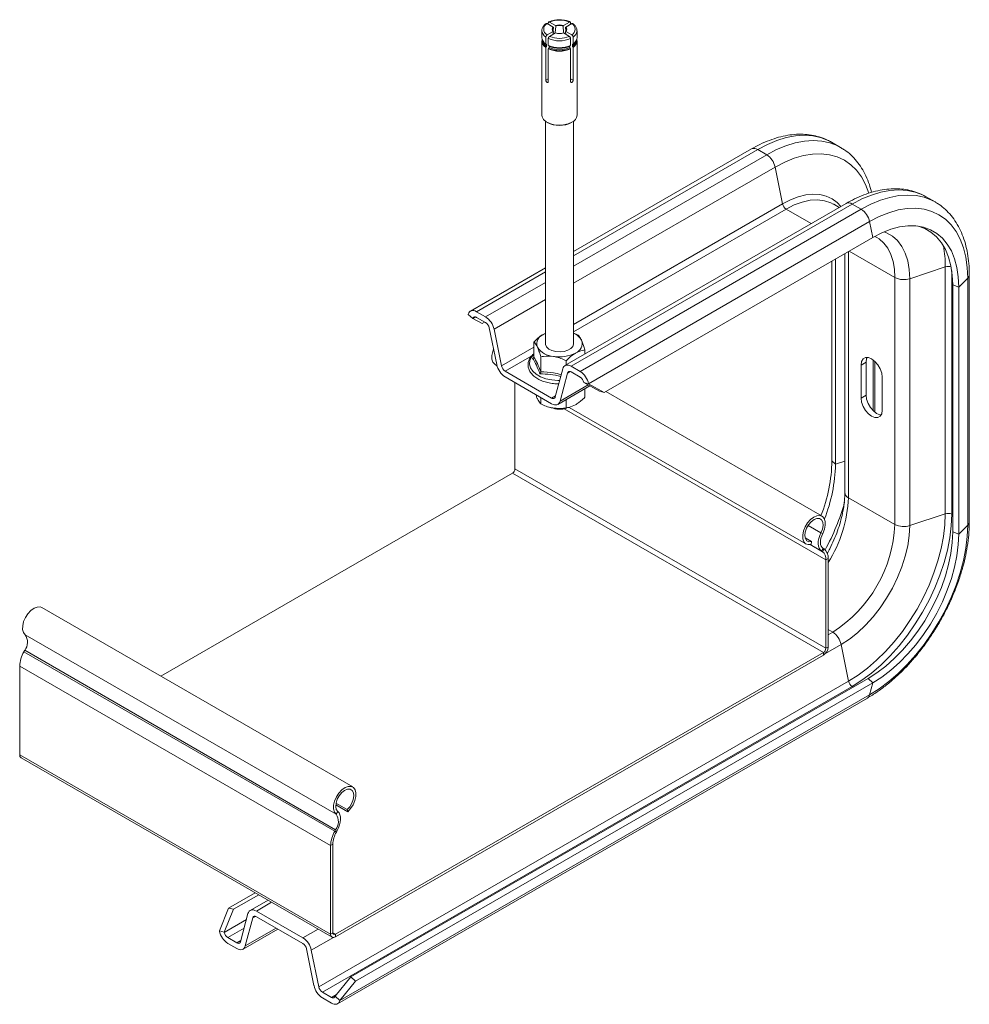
# Model space of a CAD drawing. Header units: millimetres. Extents: x -113 to 429, y -689 to -60.
# Tile 1 of 3: x -113 to 157, y -679 to -399. Entities that reach past the tile are written whole.
import ezdxf

# ---------------------------------------------------------------- set-up
doc = ezdxf.new("R2010")
doc.units = ezdxf.units.MM

msp = doc.modelspace()

# ---------------------------------------------------------------- linework, layer by layer
at = {"color": 7, "linetype": 'Continuous', "lineweight": 15}
for p, q in [((37.14, -399.73), (38.86, -400.72)), ((37.49, -399.93), (37.49, -399.53)), ((37.85, -399.32), (39.56, -400.31)), ((43.47, -399.32), (41.76, -400.31)), ((44.17, -399.73), (42.46, -400.72)), ((43.82, -399.53), (43.82, -399.93)), ((35.66, -401.76), (35.66, -403.73)), ((38.86, -401.99), (37.14, -402.97)), ((39.56, -402.39), (37.85, -403.38)), ((41.76, -402.39), (43.47, -403.38)), ((42.46, -401.99), (44.17, -402.97)), ((45.66, -403.73), (45.66, -401.76)), ((35.66, -404.69), (35.66, -425.77)), ((36.84, -405.6), (36.58, -405.4)), ((36.79, -405.55), (36.79, -403.59)), ((36.98, -405.72), (36.98, -406.13)), ((37.49, -404), (37.49, -405.96)), ((43.82, -405.96), (43.82, -404)), ((44.33, -405.72), (44.48, -405.61)), ((44.33, -406.13), (44.33, -405.72)), ((44.74, -405.4), (44.47, -405.6)), ((44.53, -403.59), (44.53, -405.55)), ((45.66, -425.77), (45.66, -404.69)), ((36.79, -415.84), (36.79, -406.52)), ((37.49, -406.93), (37.49, -416.25)), ((37.69, -406.54), (37.69, -406.13)), ((43.63, -406.13), (43.63, -406.54)), ((43.82, -416.25), (43.82, -406.93)), ((44.53, -406.52), (44.53, -415.84)), ((36.66, -427.5), (36.66, -490.78)), ((44.66, -490.78), (44.66, -427.5)), ((120.56, -434.95), (118, -433.47)), ((95.26, -435.38), (44.66, -464.58)), ((120.71, -435.04), (120.56, -434.95)), ((147.44, -450.46), (144.87, -448.98)), ((147.59, -450.55), (147.44, -450.46)), ((122.13, -450.89), (42.22, -497)), ((118.61, -451.14), (118.44, -451.05)), ((120.15, -452.03), (118.61, -451.14)), ((129.75, -460.55), (53.39, -504.62)), ((130.29, -460.25), (130.85, -460.55)), ((118.11, -524.07), (118.11, -467.27)), ((119.11, -525.07), (119.11, -466.69)), ((121.77, -465.16), (121.77, -533.13)), ((36.66, -469.2), (15.35, -481.49)), ((157.16, -541.36), (157.16, -471.13)), ((152.44, -544.31), (152.44, -474.08)), ((154.17, -544.89), (154.17, -474.66)), ((14.71, -482.4), (14.7, -482.43)), ((14.7, -482.43), (16.07, -483.64)), ((16.07, -483.64), (16.08, -483.62)), ((16.07, -483.64), (18.69, -485.02)), ((19.67, -483.15), (17.1, -481.67)), ((17.1, -483.3), (19.67, -484.78)), ((19.39, -484.62), (18.69, -485.02)), ((20.69, -486.28), (22.82, -496.73)), ((24.19, -497.09), (22.06, -486.65)), ((36.06, -488.12), (36.66, -487.82)), ((36.66, -487.89), (36.06, -488.12)), ((33.41, -494.61), (33.41, -490.31)), ((47.91, -493.72), (47.91, -492.55)), ((33.03, -494.96), (33.39, -494.68)), ((35.35, -498.79), (35.35, -494.49)), ((22.35, -496.71), (22.89, -497.02)), ((41.58, -497.92), (39.45, -505.91)), ((42.6, -496.78), (42.6, -495.61)), ((46.54, -498.65), (43.97, -497.18)), ((126.4, -496.83), (126.4, -506.22)), ((127.81, -496.01), (127.81, -505.4)), ((130.29, -510.25), (130.29, -495.76)), ((38.43, -506.22), (25.21, -498.59)), ((25.21, -500.23), (38.43, -507.86)), ((40.82, -507.12), (42.95, -499.13)), ((43.97, -498.81), (46.54, -500.29)), ((132.41, -509.69), (132.41, -500.3)), ((28, -526.38), (28, -501.84)), ((40.18, -508.03), (49.3, -502.77)), ((47.56, -501.79), (47.57, -501.82)), ((47.57, -501.82), (48.94, -502.19)), ((52.02, -504.26), (47.57, -501.82)), ((47.91, -503.57), (47.91, -505.94)), ((48.94, -502.19), (48.93, -502.15)), ((48.94, -502.19), (53.39, -504.62)), ((35.35, -506.08), (35.35, -507.88)), ((42.6, -506.63), (42.6, -509.01)), ((53.39, -504.62), (52.02, -504.26)), ((115.29, -539.84), (53.83, -504.37)), ((37.59, -508.78), (37.67, -508.81)), ((43.42, -508.87), (110.74, -547.72)), ((43.64, -508.81), (43.79, -508.76)), ((-72.7, -585.32), (27.29, -527.61)), ((110.52, -545.99), (112.35, -547.05)), ((112.35, -547.05), (112.18, -547.85)), ((115.4, -549.92), (115.15, -549.76)), ((115.86, -549.14), (115.62, -548.99)), ((116.39, -577.4), (116.39, -552.21)), ((117.03, -577.03), (117.03, -551.84)), ((-18.11, -616.83), (-106.5, -565.82)), ((-111.37, -577.97), (-111.62, -578.4)), ((-23.05, -658.69), (115.68, -578.62)), ((-23.05, -659.43), (115.68, -579.36)), ((-112.78, -582.45), (-112.78, -607.64)), ((128.39, -585.97), (-18.69, -670.86)), ((129.75, -587.18), (-17.32, -672.07)), ((-22.42, -678.47), (128.19, -591.54)), ((-112.39, -608.51), (-24, -659.52)), ((-22.88, -621.44), (-19.71, -623.26)), ((-22.95, -621.92), (-19.55, -623.88)), ((-19.55, -623.88), (-19.71, -623.26)), ((-22.98, -628.98), (-23.23, -629.42)), ((-22.52, -629.22), (-22.77, -629.66)), ((-24.39, -633.46), (-24.39, -658.65)), ((-23.76, -633.1), (-23.76, -658.28)), ((-45.85, -646.91), (-53.39, -651.26)), ((-44.85, -647.49), (-52.02, -651.62)), ((-42.2, -649.02), (-47.25, -651.93)), ((-56.01, -657.77), (-53.39, -651.26)), ((-52.02, -651.62), (-54.64, -658.14)), ((-53.39, -651.26), (-52.02, -651.62)), ((-45.5, -652.1), (-32.28, -659.73)), ((-50.02, -660.83), (-47.89, -652.84)), ((-46.53, -654.05), (-48.65, -662.04)), ((-32.28, -661.36), (-45.5, -653.74)), ((-56, -657.81), (-56.01, -657.77)), ((-54.64, -658.14), (-56.01, -657.77)), ((-49.3, -662.96), (-39.41, -657.25)), ((-54.64, -658.14), (-54.63, -658.17)), ((-53.61, -659.67), (-51.05, -661.15)), ((-51.05, -662.78), (-53.61, -661.31)), ((-29.13, -673.31), (-31.26, -662.87)), ((-29.89, -663.23), (-27.76, -673.68)), ((-23.14, -676.32), (-18.69, -670.86)), ((-18.69, -670.86), (-17.32, -672.07)), ((-17.32, -672.07), (-21.77, -677.53)), ((-26.74, -675.18), (-24.17, -676.66)), ((-24.17, -678.29), (-26.74, -676.81)), ((-23.15, -676.34), (-23.14, -676.32)), ((-21.77, -677.53), (-23.14, -676.32)), ((-21.77, -677.53), (-21.78, -677.56))]:
    msp.add_line(p, q, dxfattribs=at)
at = {"color": 7, "linetype": 'Continuous', "lineweight": 0}
for p, q in [((37.49, -415.43), (36.79, -415.84)), ((43.82, -415.43), (44.53, -415.84)), ((97.01, -435.55), (44.66, -465.76)), ((99.57, -437.03), (97.01, -435.55)), ((99.57, -437.03), (44.66, -468.72)), ((101.96, -440.53), (44.66, -473.6)), ((104.09, -450.98), (101.96, -440.53)), ((123.88, -451.06), (43.97, -497.18)), ((104.09, -450.98), (44.66, -485.28)), ((105.11, -452.48), (44.66, -487.37)), ((126.44, -452.54), (46.54, -498.65)), ((112.24, -456.59), (105.11, -452.48)), ((126.44, -452.54), (123.88, -451.06)), ((128.83, -456.04), (48.93, -502.15)), ((129.75, -460.55), (128.83, -456.04)), ((122.79, -534.56), (122.79, -464.57)), ((123, -464.45), (136.01, -471.96)), ((36.66, -470.38), (17.1, -481.67)), ((140.24, -472.28), (150.35, -468.9)), ((150.35, -539.13), (150.35, -468.9)), ((152.16, -539.27), (152.16, -470.01)), ((136.01, -542.19), (136.01, -471.96)), ((140.24, -542.51), (140.24, -472.28)), ((154.17, -474.66), (156.7, -472.14)), ((156.7, -542.37), (156.7, -472.14)), ((36.66, -473.34), (19.67, -483.15)), ((152.44, -474.08), (154.17, -474.66)), ((36.66, -478.22), (22.06, -486.65)), ((16.83, -483.18), (16.08, -483.62)), ((33.41, -491.77), (24.19, -497.09)), ((32.78, -494.23), (25.21, -498.59)), ((129.82, -509.84), (129.82, -495.37)), ((127.81, -496.01), (126.4, -496.83)), ((43.7, -498.69), (42.95, -499.13)), ((48.81, -502.5), (40.82, -507.12)), ((39.54, -505.58), (38.43, -506.22)), ((127.81, -505.4), (126.4, -506.22)), ((42.01, -509.28), (116.39, -552.21)), ((28, -526.38), (116.39, -577.4)), ((118.11, -524.07), (119.11, -525.07)), ((119.11, -525.07), (121.77, -524.19)), ((27.29, -527.61), (115.68, -578.62)), ((122.79, -534.56), (136.01, -542.19)), ((140.24, -542.51), (150.35, -539.13)), ((152.16, -539.27), (152.44, -539.43)), ((111.36, -542.44), (115, -544.54)), ((154.17, -544.89), (156.7, -542.37)), ((115.49, -544.72), (115, -544.54)), ((152.44, -544.31), (154.17, -544.89)), ((111.92, -547.91), (115.4, -549.92)), ((111.94, -547.9), (115.15, -549.76)), ((115.62, -548.99), (115.15, -549.76)), ((115.4, -549.92), (115.86, -549.14)), ((117.03, -551.84), (116.39, -552.21)), ((-111.25, -573.56), (-22.86, -624.57)), ((117.03, -572.05), (118.33, -572.81)), ((118.33, -572.81), (117.03, -573.56)), ((120.72, -576.31), (116.24, -578.9)), ((120.72, -576.31), (122.85, -586.75)), ((-111.62, -578.4), (-23.23, -629.42)), ((-111.37, -577.97), (-22.98, -628.98)), ((115.68, -579.36), (115.68, -578.62)), ((116.39, -577.4), (117.03, -577.03)), ((-112.78, -582.45), (-24.39, -633.46)), ((122.85, -586.75), (-27.76, -673.68)), ((128.39, -585.97), (129.75, -587.18)), ((129.75, -587.18), (128.83, -590.63)), ((123.88, -588.26), (-26.74, -675.18)), ((128.83, -590.63), (-21.78, -677.56)), ((123.88, -588.26), (124.16, -588.42)), ((-112.78, -607.64), (-24.39, -658.65)), ((-22.86, -624.57), (-22.37, -623.82)), ((-23.23, -629.42), (-22.77, -629.66)), ((-22.52, -629.22), (-22.98, -628.98)), ((-23.76, -633.1), (-24.39, -633.46)), ((-41.18, -649.61), (-45.5, -652.1)), ((-48.34, -654.54), (-54.63, -658.17)), ((-45.77, -653.62), (-46.53, -654.05)), ((-49, -657.01), (-53.61, -659.67)), ((-39.88, -656.98), (-48.65, -662.04)), ((-27.96, -657.24), (-32.28, -659.73)), ((-49.93, -660.51), (-51.05, -661.15)), ((-23.61, -659.61), (-29.89, -663.23)), ((-24.39, -658.65), (-23.76, -658.28)), ((-23.76, -658.28), (-23.05, -658.69)), ((-23.05, -658.69), (-23.05, -659.43)), ((-22.75, -675.84), (-24.17, -676.66))]:
    msp.add_line(p, q, dxfattribs=at)
at = {"color": 7, "linetype": 'Continuous', "lineweight": 15, "flags": 128}
for points in [[(35.66, -425.77), (35.73, -426.26), (36.14, -427.01), (36.89, -427.67), (37.92, -428.18), (39.15, -428.52), (40.49, -428.65), (41.84, -428.57), (43.11, -428.29), (44.19, -427.81)], [(154.17, -474.66), (154.04, -471.78), (153.64, -469.1), (152.98, -466.63), (152.06, -464.4), (150.9, -462.44), (149.51, -460.77), (147.9, -459.4), (146.09, -458.36), (144.11, -457.65), (141.96, -457.28), (139.69, -457.25), (137.3, -457.57), (134.83, -458.23), (132.31, -459.23), (129.75, -460.55)], [(152.44, -474.08), (152.31, -471.25), (151.92, -468.61), (151.27, -466.17), (150.36, -463.98), (149.22, -462.05), (147.85, -460.4), (146.26, -459.06), (144.48, -458.03), (142.63, -457.35)], [(17.1, -481.67), (16.7, -481.47), (16.31, -481.36), (15.94, -481.33), (15.6, -481.39), (15.3, -481.53), (15.04, -481.75), (14.85, -482.04), (14.71, -482.4)], [(16.08, -483.62), (16.14, -483.46), (16.22, -483.33), (16.33, -483.24), (16.46, -483.18), (16.6, -483.16), (16.76, -483.17), (16.93, -483.22), (17.1, -483.3)], [(21.92, -492.32), (21.67, -493.01), (21.43, -494.17), (21.45, -495.21), (21.73, -496.06), (22.24, -496.64), (22.35, -496.71)], [(36.66, -490.78), (36.68, -491.03), (36.99, -491.7), (37.63, -492.28), (38.53, -492.73), (39.62, -493.01), (40.81, -493.08), (41.98, -492.95), (43.03, -492.63), (43.88, -492.15), (44.43, -491.54), (44.66, -490.86), (44.66, -490.78)], [(132.41, -500.3), (132.26, -499.14), (131.83, -497.92), (131.17, -496.77), (130.33, -495.8), (129.4, -495.09), (128.47, -494.72), (127.63, -494.73), (126.97, -495.12), (126.54, -495.84), (126.4, -496.83)], [(128.1, -494.68), (127.96, -495.02), (127.81, -496.01)], [(43.97, -497.18), (43.57, -496.98), (43.18, -496.87), (42.81, -496.84), (42.47, -496.9), (42.17, -497.04), (41.92, -497.26), (41.72, -497.55), (41.58, -497.92)], [(42.95, -499.13), (43.01, -498.97), (43.09, -498.84), (43.2, -498.75), (43.33, -498.69), (43.47, -498.66), (43.63, -498.68), (43.8, -498.72), (43.97, -498.81)], [(39.45, -505.91), (39.4, -506.06), (39.31, -506.19), (39.2, -506.28), (39.08, -506.34), (38.93, -506.37), (38.77, -506.36), (38.6, -506.31), (38.43, -506.22)], [(126.4, -506.22), (126.54, -507.38), (126.97, -508.59), (127.63, -509.74), (128.47, -510.72), (129.4, -511.42), (130.33, -511.79), (131.17, -511.78), (131.83, -511.4), (132.26, -510.67), (132.41, -509.69)], [(127.81, -505.4), (127.96, -506.56), (128.38, -507.77), (129.05, -508.92), (129.89, -509.9), (130.81, -510.61), (131.74, -510.97), (132.11, -511.02)], [(37.67, -508.81), (38.17, -508.94), (38.98, -509.1)], [(38.43, -507.86), (38.83, -508.05), (39.23, -508.17), (39.6, -508.19), (39.94, -508.14), (40.24, -508), (40.49, -507.77), (40.69, -507.48), (40.82, -507.12)], [(115.49, -544.72), (115.97, -543.55), (116.21, -542.39), (116.19, -541.34), (115.91, -540.49), (115.4, -539.91), (114.69, -539.64), (113.85, -539.71), (112.94, -540.11), (112.04, -540.8), (111.21, -541.74), (110.53, -542.84), (110.06, -544.02), (109.82, -545.18), (109.84, -546.23), (110.12, -547.07), (110.63, -547.65), (111.34, -547.92), (112.18, -547.85)], [(115, -544.54), (115.42, -543.47), (115.59, -542.44), (115.5, -541.55), (115.15, -540.88), (114.59, -540.51), (113.86, -540.48), (113.05, -540.78), (112.23, -541.39), (111.49, -542.25), (110.91, -543.26), (110.55, -544.33), (110.43, -545.34), (110.58, -546.19), (110.98, -546.79), (111.59, -547.09), (112.35, -547.05)], [(115.15, -549.76), (114.76, -549.42), (114.47, -548.94), (114.28, -548.36), (114.2, -547.69), (114.24, -546.94), (114.39, -546.15), (114.64, -545.34), (115, -544.54)], [(115.62, -548.99), (115.3, -548.71), (115.06, -548.32), (114.9, -547.85), (114.84, -547.3), (114.87, -546.69), (114.99, -546.04), (115.2, -545.38), (115.49, -544.72)], [(128.39, -585.97), (130.9, -584.37), (133.39, -582.48), (135.82, -580.32), (138.17, -577.93), (140.42, -575.31), (142.53, -572.51), (144.48, -569.55), (146.26, -566.46), (147.85, -563.29), (149.22, -560.06), (150.36, -556.81), (151.27, -553.57), (151.92, -550.39), (152.31, -547.29), (152.44, -544.31)], [(129.75, -587.18), (132.31, -585.56), (134.83, -583.64), (137.3, -581.45), (139.69, -579.01), (141.96, -576.36), (144.11, -573.51), (146.09, -570.51), (147.9, -567.38), (149.51, -564.16), (150.9, -560.88), (152.06, -557.58), (152.98, -554.29), (153.64, -551.06), (154.04, -547.91), (154.17, -544.89)], [(-106.5, -565.82), (-106.97, -565.64), (-107.79, -565.65), (-108.7, -566), (-109.61, -566.65), (-110.45, -567.56), (-111.15, -568.64), (-111.67, -569.81), (-111.94, -570.98), (-111.96, -572.05), (-111.73, -572.93), (-111.25, -573.56)], [(-19.55, -623.88), (-18.71, -622.98), (-18, -621.89), (-17.49, -620.72), (-17.21, -619.55), (-17.19, -618.48), (-17.43, -617.6), (-17.9, -616.97), (-18.58, -616.65), (-19.41, -616.67), (-20.31, -617.01), (-21.22, -617.66), (-22.06, -618.57), (-22.77, -619.65), (-23.28, -620.82), (-23.56, -621.99), (-23.58, -623.06), (-23.34, -623.95), (-22.86, -624.57)], [(-19.71, -623.26), (-18.96, -622.44), (-18.35, -621.44), (-17.95, -620.37), (-17.8, -619.35), (-17.92, -618.47), (-18.28, -617.83), (-18.86, -617.48), (-19.6, -617.48), (-20.42, -617.81), (-21.23, -618.44), (-21.96, -619.32), (-22.52, -620.34), (-22.87, -621.4), (-22.96, -622.41), (-22.79, -623.24), (-22.37, -623.82)], [(-22.37, -623.82), (-22.01, -624.21), (-21.76, -624.73), (-21.61, -625.35), (-21.57, -626.05), (-21.65, -626.81), (-21.84, -627.61), (-22.13, -628.43), (-22.52, -629.22)], [(-47.89, -652.84), (-47.76, -652.48), (-47.56, -652.19), (-47.31, -651.96), (-47.01, -651.82), (-46.67, -651.77), (-46.3, -651.79), (-45.9, -651.91), (-45.5, -652.1)], [(-45.5, -653.74), (-45.67, -653.65), (-45.84, -653.6), (-46, -653.59), (-46.15, -653.62), (-46.28, -653.68), (-46.38, -653.77), (-46.47, -653.9), (-46.53, -654.05)], [(-51.05, -661.15), (-50.87, -661.23), (-50.7, -661.28), (-50.54, -661.3), (-50.4, -661.27), (-50.27, -661.21), (-50.16, -661.12), (-50.08, -660.99), (-50.02, -660.83)], [(-48.65, -662.04), (-48.79, -662.4), (-48.99, -662.7), (-49.24, -662.92), (-49.54, -663.06), (-49.88, -663.12), (-50.25, -663.09), (-50.64, -662.98), (-51.05, -662.78)], [(-24.17, -676.66), (-24, -676.74), (-23.83, -676.79), (-23.67, -676.8), (-23.53, -676.78), (-23.4, -676.72), (-23.29, -676.63), (-23.21, -676.5), (-23.15, -676.34)], [(-21.78, -677.56), (-21.92, -677.92), (-22.11, -678.21), (-22.37, -678.43), (-22.67, -678.57), (-23.01, -678.63), (-23.38, -678.6), (-23.77, -678.49), (-24.17, -678.29)]]:
    msp.add_lwpolyline(points, dxfattribs=at)
at = {"color": 7, "linetype": 'Continuous', "lineweight": 0, "flags": 128}
for points in [[(118, -433.47), (117.01, -432.95), (114.9, -432.15), (112.64, -431.66), (110.24, -431.51), (107.73, -431.67), (105.13, -432.17), (102.46, -432.98), (99.75, -434.11), (97.01, -435.55)], [(120.56, -434.95), (119.58, -434.43), (117.47, -433.63), (115.2, -433.14), (112.81, -432.99), (110.3, -433.15), (107.7, -433.65), (105.03, -434.46), (102.31, -435.59), (99.57, -437.03)], [(128.6, -447.93), (127.7, -445.54), (126.53, -443.36), (125.13, -441.46), (123.5, -439.87), (121.66, -438.59), (119.63, -437.63), (117.44, -437.02), (115.09, -436.75), (112.62, -436.83), (110.05, -437.25), (107.4, -438.01), (104.69, -439.11), (101.96, -440.53)], [(144.87, -448.98), (143.89, -448.46), (141.77, -447.66), (139.51, -447.17), (137.12, -447.02), (134.61, -447.18), (132, -447.68), (129.33, -448.49), (126.62, -449.62), (123.88, -451.06)], [(120.68, -451.72), (119.63, -450.65), (118.15, -449.59), (116.48, -448.83), (114.66, -448.39), (112.71, -448.27), (110.65, -448.48), (108.51, -449), (106.31, -449.84), (104.09, -450.98)], [(118.44, -451.05), (117.77, -450.72), (115.96, -450.12), (113.99, -449.88), (111.88, -450), (109.68, -450.48), (107.41, -451.31), (105.11, -452.48)], [(147.44, -450.46), (146.45, -449.94), (144.34, -449.14), (142.08, -448.65), (139.68, -448.49), (137.17, -448.66), (134.57, -449.16), (131.9, -449.97), (129.18, -451.1), (126.44, -452.54)], [(156.7, -472.14), (156.56, -469.06), (156.16, -466.17), (155.5, -463.49), (154.57, -461.05), (153.41, -458.86), (152, -456.97), (150.37, -455.37), (148.53, -454.09), (146.51, -453.14), (144.31, -452.53), (141.97, -452.26), (139.49, -452.33), (136.92, -452.75), (134.27, -453.52), (131.56, -454.62), (128.83, -456.04)], [(140.24, -472.28), (140.1, -469.64), (139.67, -467.21), (138.97, -465.02), (138, -463.09), (136.78, -461.47), (135.33, -460.16), (133.66, -459.2), (132.99, -458.93)], [(136.01, -471.96), (135.88, -469.57), (135.5, -467.37), (134.86, -465.38), (133.99, -463.64), (132.88, -462.16), (131.56, -460.98), (130.88, -460.53)], [(33.41, -493.72), (32.68, -494.56), (32.22, -495.56), (32.13, -496.59), (32.41, -497.6), (33.05, -498.57), (34.02, -499.43), (35.28, -500.16), (36.78, -500.72), (38.45, -501.09), (40.21, -501.25), (40.69, -501.26)], [(122.85, -586.75), (125.55, -585.05), (128.22, -583.05), (130.83, -580.78), (133.38, -578.26), (135.81, -575.52), (138.13, -572.59), (140.3, -569.48), (142.3, -566.23), (144.11, -562.88), (145.72, -559.45), (147.1, -555.97), (148.26, -552.49), (149.17, -549.03), (149.82, -545.63), (150.22, -542.32), (150.35, -539.13)], [(123.88, -588.26), (126.65, -586.5), (129.4, -584.44), (132.09, -582.11), (134.7, -579.52), (137.21, -576.7), (139.59, -573.68), (141.82, -570.48), (143.88, -567.14), (145.74, -563.69), (147.4, -560.16), (148.82, -556.59), (150.01, -553.01), (150.94, -549.45), (151.62, -545.95), (152.03, -542.55), (152.16, -539.27)], [(120.72, -576.31), (123.08, -574.79), (125.39, -572.96), (127.64, -570.85), (129.79, -568.49), (131.81, -565.92), (133.66, -563.17), (135.33, -560.28), (136.78, -557.3), (138, -554.27), (138.97, -551.23), (139.67, -548.23), (140.1, -545.31), (140.24, -542.51)], [(128.83, -590.63), (131.56, -588.9), (134.27, -586.87), (136.92, -584.58), (139.49, -582.03), (141.97, -579.25), (144.31, -576.27), (146.51, -573.12), (148.53, -569.83), (150.37, -566.43), (152, -562.96), (153.41, -559.44), (154.57, -555.91), (155.5, -552.4), (156.16, -548.95), (156.56, -545.6), (156.7, -542.37)]]:
    msp.add_lwpolyline(points, dxfattribs=at)
at = {"color": 7, "linetype": 'Continuous', "lineweight": 0}
for centre, radius, start, end in [((38.04, -401.35), 1.85, 119.018, 240.982), ((40.66, -405.89), 7.14, 66.8304, 113.1696), ((43.28, -401.35), 1.85, 299.0177, 60.9823), ((37.88, -401.65), 2.22, 181.6735, 240.5627), ((43.33, -401.58), 2.34, 300.8534, 354.5259), ((40.66, -396.75), 7.91, 246.4152, 293.5848), ((40.66, -396.82), 7.14, 246.8305, 293.1695), ((40.66, -399.26), 7.49, 246.6328, 293.3671), ((40.66, -399.67), 7.49, 246.6328, 293.3671), ((95.98, -436.95), 1.73, 53.8591, 114.8392), ((96.59, -441.63), 5.48, 11.5852, 57.0699), ((122.86, -452.46), 1.73, 53.8531, 114.8452), ((106.39, -450.51), 2.35, 191.5851, 237.07), ((123.46, -457.14), 5.48, 11.6249, 57.0701), ((119.78, -468.67), 30.57, 359.5754, 10.753), ((151.1, -471.19), 2.41, 68.4603, 108.0648), ((138.51, -467.07), 5.49, 242.945, 288.4048), ((155.76, -471.09), 1.41, 311.8337, 358.3206), ((86.77, -533.39), 36.04, 327.0913, 358.1368), ((123.53, -532.94), 1.78, 185.9846, 245.349), ((61.03, -518.95), 62.99, 331.0999, 344.4157), ((151.09, -541.36), 2.35, 62.945, 108.4047), ((97.74, -540.5), 38.31, 302.5171, 357.4829), ((138.51, -537.3), 5.49, 242.945, 288.4048), ((155.76, -541.32), 1.41, 311.8318, 358.3605), ((115.35, -577.41), 5.48, 11.5851, 57.07), ((125.16, -586.28), 2.35, 191.5851, 237.0699), ((127.45, -590.34), 1.41, 301.6303, 348.1598)]:
    msp.add_arc(centre, radius, start, end, dxfattribs=at)
at = {"color": 7, "linetype": 'Continuous', "lineweight": 15}
for centre, radius, start, end in [((40.66, -403.58), 3.45, 71.4741, 108.5261), ((40.66, -403.58), 3.3, 71.9032, 108.0967), ((39.37, -401.35), 0.817, 129.1762, 230.824), ((39.5, -401.49), 0.858, 131.8893, 170.999), ((40.66, -399.12), 3.45, 251.4739, 288.526), ((41.82, -401.49), 0.858, 8.9985, 48.1136), ((41.95, -401.35), 0.817, 309.1765, 50.8233), ((37.98, -403.56), 2.32, 184.1962, 239.2367), ((37.8, -404.66), 2.12, 167.7531, 241.4706), ((37.92, -404.53), 2.16, 174.3359, 240.2486), ((38.2, -404.18), 2.3, 193.6357, 238.1409), ((40.66, -398.71), 7.91, 246.4152, 293.5848), ((43.12, -404.18), 2.3, 301.8596, 346.3638), ((43.45, -404.56), 2.12, 298.9822, 6.4335), ((43.34, -403.56), 2.32, 300.7633, 355.8035), ((43.47, -404.64), 2.16, 299.323, 11.4532), ((40.66, -399.68), 7.91, 246.4152, 293.5848), ((40.66, -398.87), 7.79, 246.4749, 293.5251), ((40.66, -399.68), 7.79, 246.4749, 293.5251), ((40.66, -421.31), 7.4, 241.7622, 297.8841), ((43.18, -425.54), 2.49, 294.0533, 354.6131), ((16.68, -487.75), 5.48, 11.5852, 57.0699), ((18.39, -486.75), 2.35, 11.5851, 57.07), ((37.07, -490.79), 2.86, 110.7301, 199.4622), ((43.1, -491.91), 4.38, 28.7313, 69.1154), ((44.24, -490.76), 2.86, 290.73, 19.4622), ((39.33, -488.48), 5.93, 213.4477, 266.5699), ((40.67, -484.56), 9.98, 260.231, 297.3508), ((28.19, -495.62), 5.48, 191.5851, 237.0699), ((26.49, -496.62), 2.35, 191.5851, 237.07), ((43.56, -503.26), 5.48, 11.6249, 57.0701), ((45.26, -502.26), 2.35, 11.6249, 57.0701), ((40.67, -502.96), 6.46, 248.4181, 288.1426), ((40.65, -498.45), 10.78, 261.045, 286.0938), ((26.47, -526.31), 1.54, 302.6024, 357.3977), ((73.62, -523.28), 44.5, 338.3908, 358.9802), ((75.21, -524.29), 43.91, 338.1719, 358.9722), ((113.79, -551.97), 2.61, 354.746, 51.9789), ((113.97, -551.56), 3.07, 354.7459, 51.979), ((-114.3, -575.68), 3.72, 321.9587, 34.7596), ((-104.2, -582.73), 8.59, 149.7178, 178.1239), ((114.11, -576.9), 2.92, 302.6024, 357.3977), ((114.85, -577.33), 1.54, 302.6024, 357.3977), ((-111.88, -607.75), 0.911, 172.7486, 235.9441), ((-25.91, -626.69), 3.72, 321.9587, 34.7596), ((-15.81, -633.75), 8.59, 149.7178, 178.1239), ((-16.46, -633.34), 7.3, 149.7179, 178.1239), ((-50.63, -656.7), 5.48, 191.6249, 237.0702), ((-52.33, -657.7), 2.35, 191.625, 237.0701), ((-35.26, -664.33), 5.48, 11.5851, 57.07), ((-23.58, -658.78), 0.83, 170.7799, 309.1849), ((-23.33, -658.35), 0.437, 170.7787, 309.186), ((-33.56, -663.34), 2.35, 11.585, 57.0701), ((-23.75, -672.21), 5.48, 191.585, 237.0701), ((-25.46, -673.21), 2.35, 191.5851, 237.0699)]:
    msp.add_arc(centre, radius, start, end, dxfattribs=at)
for points, knots in [([(36.91, -399.69), (36.77, -399.8), (36.35, -400.11), (35.9, -400.72), (35.65, -401.32), (35.68, -401.64), (35.69, -401.71)], [0, 0, 0, 0, 0.200595, 0.579757, 0.909506, 1, 1, 1, 1]), ([(36.88, -399.72), (36.9, -399.7), (36.95, -399.67), (37.05, -399.69), (37.12, -399.72), (37.14, -399.73)], [0, 0, 0, 0, 0.327061, 0.728672, 1, 1, 1, 1]), ([(37.85, -399.32), (37.81, -399.31), (37.73, -399.27), (37.62, -399.28), (37.54, -399.34), (37.5, -399.43), (37.5, -399.5), (37.49, -399.53)], [0, 0, 0, 0, 0.216251, 0.432512, 0.648089, 0.862527, 1, 1, 1, 1]), ([(41, -398.68), (40.94, -398.68), (40.46, -398.63), (39.54, -398.72), (38.44, -398.94), (37.83, -399.2), (37.57, -399.31)], [0, 0, 0, 0, 0.055366, 0.397182, 0.739942, 1, 1, 1, 1]), ([(39.63, -400.44), (39.63, -400.44), (39.63, -400.42), (39.63, -400.39), (39.61, -400.36), (39.59, -400.33), (39.57, -400.32), (39.56, -400.31)], [0, 0, 0, 0, 0.19324, 0.386222, 0.581245, 0.781652, 1, 1, 1, 1]), ([(43.75, -399.31), (43.57, -399.23), (43.05, -399.01), (42.12, -398.76), (41.35, -398.71), (41, -398.68)], [0, 0, 0, 0, 0.223898, 0.646481, 1, 1, 1, 1]), ([(41.76, -400.31), (41.75, -400.32), (41.73, -400.33), (41.71, -400.36), (41.69, -400.39), (41.68, -400.42), (41.68, -400.44), (41.68, -400.44)], [0, 0, 0, 0, 0.209186, 0.418521, 0.625068, 0.825626, 1, 1, 1, 1]), ([(43.82, -399.53), (43.82, -399.48), (43.81, -399.4), (43.75, -399.31), (43.66, -399.27), (43.56, -399.28), (43.49, -399.31), (43.47, -399.32)], [0, 0, 0, 0, 0.2132617, 0.4265005, 0.6401935, 0.854919, 1, 1, 1, 1]), ([(44.17, -399.73), (44.21, -399.71), (44.29, -399.68), (44.39, -399.68), (44.42, -399.71), (44.44, -399.72)], [0, 0, 0, 0, 0.403607, 0.807215, 1, 1, 1, 1]), ([(45.63, -401.81), (45.63, -401.61), (45.63, -401.15), (45.26, -400.46), (44.8, -399.98), (44.47, -399.74), (44.4, -399.69)], [0, 0, 0, 0, 0.2487423, 0.5762998, 0.9111489, 1, 1, 1, 1]), ([(37.14, -402.97), (37.1, -403), (37.02, -403.06), (36.92, -403.19), (36.84, -403.34), (36.79, -403.48), (36.79, -403.56), (36.79, -403.59)], [0, 0, 0, 0, 0.216247, 0.432512, 0.648088, 0.862527, 1, 1, 1, 1]), ([(38.82, -401.89), (38.85, -401.66), (38.88, -401.31), (38.92, -400.96), (38.93, -400.85)], [0, 0, 0, 0, 0.682542, 1, 1, 1, 1]), ([(38.86, -400.72), (38.86, -400.73), (38.88, -400.74), (38.9, -400.77), (38.92, -400.8), (38.93, -400.83), (38.93, -400.84), (38.93, -400.85)], [0, 0, 0, 0, 0.209172, 0.418515, 0.625054, 0.82562, 1, 1, 1, 1]), ([(38.93, -402.03), (38.93, -402.03), (38.93, -402.01), (38.92, -401.99), (38.9, -401.98), (38.88, -401.97), (38.86, -401.98), (38.86, -401.99)], [0, 0, 0, 0, 0.193241, 0.386223, 0.581246, 0.781673, 1, 1, 1, 1]), ([(38.93, -402.03), (38.92, -402.12), (38.9, -402.38), (38.87, -402.63), (38.86, -402.8)], [0, 0, 0, 0, 0.3443103, 1, 1, 1, 1]), ([(39.63, -400.44), (39.62, -400.55), (39.56, -401.23), (39.49, -401.9), (39.43, -402.47)], [0, 0, 0, 0, 0.163416, 1, 1, 1, 1]), ([(41.88, -402.47), (41.82, -401.87), (41.76, -401.2), (41.69, -400.52), (41.68, -400.44)], [0, 0, 0, 0, 0.8831597, 1, 1, 1, 1]), ([(42.39, -400.85), (42.39, -400.84), (42.39, -400.83), (42.4, -400.79), (42.42, -400.77), (42.44, -400.74), (42.45, -400.73), (42.46, -400.72)], [0, 0, 0, 0, 0.193232, 0.386206, 0.581221, 0.781639, 1, 1, 1, 1]), ([(42.39, -400.85), (42.4, -400.93), (42.43, -401.27), (42.47, -401.61), (42.49, -401.87)], [0, 0, 0, 0, 0.232945, 1, 1, 1, 1]), ([(42.46, -401.99), (42.45, -401.98), (42.44, -401.97), (42.42, -401.98), (42.4, -401.99), (42.39, -402.01), (42.39, -402.03), (42.39, -402.03)], [0, 0, 0, 0, 0.209191, 0.418511, 0.625061, 0.825623, 1, 1, 1, 1]), ([(42.46, -402.8), (42.44, -402.64), (42.42, -402.38), (42.4, -402.13), (42.39, -402.03)], [0, 0, 0, 0, 0.6396646, 1, 1, 1, 1]), ([(44.53, -403.59), (44.53, -403.54), (44.52, -403.44), (44.46, -403.29), (44.37, -403.14), (44.27, -403.04), (44.2, -402.99), (44.17, -402.97)], [0, 0, 0, 0, 0.213262, 0.426502, 0.640195, 0.854923, 1, 1, 1, 1]), ([(36.79, -405.55), (36.79, -405.56), (36.79, -405.58), (36.8, -405.6), (36.82, -405.61), (36.84, -405.6), (36.84, -405.6)], [0, 0, 0, 0, 0.247624, 0.494976, 0.743019, 1, 1, 1, 1]), ([(36.84, -405.6), (36.84, -405.6), (36.86, -405.59), (36.9, -405.59), (36.94, -405.61), (36.97, -405.65), (36.98, -405.68), (36.98, -405.71), (36.98, -405.72)], [0, 0, 0, 0, 0.009878, 0.260596, 0.510865, 0.668347, 0.915442, 1, 1, 1, 1]), ([(37.49, -404), (37.5, -403.95), (37.51, -403.85), (37.57, -403.69), (37.66, -403.55), (37.76, -403.44), (37.82, -403.4), (37.85, -403.38)], [0, 0, 0, 0, 0.213265, 0.4265055, 0.6402001, 0.8549273, 1, 1, 1, 1]), ([(37.55, -406.01), (37.54, -406.01), (37.53, -406.01), (37.51, -406.01), (37.5, -405.99), (37.5, -405.97), (37.49, -405.96)], [0, 0, 0, 0, 0.250146, 0.500324, 0.74962, 1, 1, 1, 1]), ([(43.47, -403.38), (43.51, -403.41), (43.59, -403.47), (43.69, -403.6), (43.78, -403.75), (43.82, -403.89), (43.82, -403.97), (43.82, -404)], [0, 0, 0, 0, 0.216253, 0.432514, 0.64809, 0.862527, 1, 1, 1, 1]), ([(43.82, -405.96), (43.82, -405.97), (43.82, -405.99), (43.81, -406.01), (43.79, -406.01), (43.78, -406.01), (43.77, -406.01)], [0, 0, 0, 0, 0.247627, 0.494985, 0.743024, 1, 1, 1, 1]), ([(44.33, -405.72), (44.34, -405.7), (44.34, -405.68), (44.35, -405.63), (44.38, -405.6), (44.43, -405.59), (44.46, -405.6), (44.47, -405.6)], [0, 0, 0, 0, 0.179435, 0.331995, 0.5805, 0.828976, 1, 1, 1, 1]), ([(44.47, -405.6), (44.48, -405.6), (44.5, -405.61), (44.52, -405.6), (44.53, -405.58), (44.53, -405.56), (44.53, -405.55)], [0, 0, 0, 0, 0.250127, 0.500333, 0.749616, 1, 1, 1, 1]), ([(36.84, -406.41), (36.84, -406.42), (36.82, -406.43), (36.8, -406.46), (36.79, -406.49), (36.79, -406.51), (36.79, -406.52)], [0, 0, 0, 0, 0.250146, 0.500324, 0.74962, 1, 1, 1, 1]), ([(36.98, -406.13), (36.98, -406.15), (36.98, -406.18), (36.96, -406.24), (36.93, -406.3), (36.89, -406.37), (36.86, -406.4), (36.84, -406.41)], [0, 0, 0, 0, 0.179443, 0.331928, 0.580511, 0.828951, 1, 1, 1, 1]), ([(37.49, -406.93), (37.5, -406.92), (37.5, -406.9), (37.51, -406.87), (37.53, -406.84), (37.54, -406.82), (37.55, -406.82)], [0, 0, 0, 0, 0.247613, 0.495146, 0.74303, 1, 1, 1, 1]), ([(37.55, -406.82), (37.55, -406.82), (37.57, -406.8), (37.61, -406.76), (37.65, -406.69), (37.68, -406.63), (37.69, -406.58), (37.69, -406.54), (37.69, -406.54)], [0, 0, 0, 0, 0.009898, 0.260592, 0.51093, 0.668418, 0.915439, 1, 1, 1, 1]), ([(37.69, -406.13), (37.69, -406.11), (37.69, -406.09), (37.68, -406.07), (37.68, -406.06)], [0, 0, 0, 0, 0.624578, 1, 1, 1, 1]), ([(43.65, -406.05), (43.65, -406.05), (43.64, -406.06), (43.63, -406.09), (43.63, -406.12), (43.63, -406.13)], [0, 0, 0, 0, 0.0743, 0.763984, 1, 1, 1, 1]), ([(43.63, -406.54), (43.63, -406.55), (43.63, -406.59), (43.65, -406.65), (43.68, -406.71), (43.72, -406.78), (43.75, -406.81), (43.77, -406.82)], [0, 0, 0, 0, 0.179441, 0.331923, 0.580508, 0.828942, 1, 1, 1, 1]), ([(43.77, -406.82), (43.77, -406.82), (43.79, -406.84), (43.81, -406.87), (43.82, -406.9), (43.82, -406.92), (43.82, -406.93)], [0, 0, 0, 0, 0.250127, 0.500333, 0.749616, 1, 1, 1, 1]), ([(44.47, -406.41), (44.47, -406.41), (44.45, -406.39), (44.41, -406.35), (44.38, -406.29), (44.35, -406.22), (44.34, -406.17), (44.33, -406.14), (44.33, -406.13)], [0, 0, 0, 0, 0.009903, 0.2606, 0.510936, 0.668423, 0.91544, 1, 1, 1, 1]), ([(44.53, -406.52), (44.53, -406.51), (44.53, -406.49), (44.52, -406.46), (44.5, -406.43), (44.48, -406.42), (44.47, -406.41)], [0, 0, 0, 0, 0.247615, 0.495155, 0.743036, 1, 1, 1, 1]), ([(37.49, -416.25), (37.49, -416.28), (37.49, -416.35), (37.44, -416.44), (37.35, -416.5), (37.24, -416.51), (37.12, -416.47), (37, -416.37), (36.9, -416.24), (36.83, -416.09), (36.79, -415.95), (36.79, -415.87), (36.79, -415.84)], [0, 0, 0, 0, 0.0721479, 0.1789273, 0.2860716, 0.3935877, 0.5009162, 0.6077756, 0.7146284, 0.8219296, 0.9294634, 1, 1, 1, 1]), ([(44.53, -415.84), (44.53, -415.89), (44.52, -415.98), (44.46, -416.14), (44.38, -416.29), (44.27, -416.41), (44.15, -416.49), (44.03, -416.51), (43.93, -416.49), (43.86, -416.41), (43.83, -416.32), (43.82, -416.26), (43.82, -416.25)], [0, 0, 0, 0, 0.1069959, 0.2139888, 0.3213144, 0.4288738, 0.5360613, 0.6428716, 0.7498714, 0.8573454, 0.9648205, 1, 1, 1, 1]), ([(118.16, -433.61), (117.83, -433.41), (116.85, -432.8), (115.07, -432.1), (112.85, -431.5), (110.51, -431.2), (108.07, -431.18), (105.55, -431.46), (102.96, -432.03), (100.32, -432.91), (97.74, -434.01), (96.06, -434.94), (95.26, -435.38)], [0, 0, 0, 0, 0.052488, 0.15521, 0.257998, 0.361548, 0.4664, 0.572827, 0.680809, 0.790086, 0.900277, 1, 1, 1, 1]), ([(129.39, -447.74), (129.19, -446.99), (128.77, -445.35), (127.82, -443.04), (126.61, -440.79), (125.17, -438.8), (123.53, -437.08), (122.04, -435.84), (121.04, -435.27), (120.72, -435.09)], [0, 0, 0, 0, 0.135901, 0.298183, 0.458699, 0.61686, 0.772409, 0.925575, 1, 1, 1, 1]), ([(145.03, -449.12), (144.7, -448.92), (143.73, -448.31), (141.94, -447.61), (139.72, -447.01), (137.38, -446.71), (134.95, -446.69), (132.43, -446.97), (129.84, -447.54), (127.2, -448.41), (124.62, -449.52), (122.93, -450.45), (122.13, -450.89)], [0, 0, 0, 0, 0.052488, 0.15521, 0.257998, 0.361548, 0.4664, 0.572827, 0.680809, 0.790086, 0.900277, 1, 1, 1, 1]), ([(157.16, -471.13), (157.16, -470.58), (157.14, -469.01), (156.92, -466.5), (156.43, -463.67), (155.68, -461.01), (154.7, -458.54), (153.48, -456.3), (152.04, -454.31), (150.4, -452.59), (148.91, -451.35), (147.92, -450.78), (147.59, -450.6)], [0, 0, 0, 0, 0.060217, 0.173782, 0.287413, 0.400711, 0.51326, 0.624585, 0.734276, 0.842156, 0.948383, 1, 1, 1, 1]), ([(36.06, -488.12), (35.95, -488.19), (35.11, -488.7), (34.21, -489.49), (33.47, -490.24), (33.41, -490.31)], [0, 0, 0, 0, 0.1279443, 0.9273571, 1, 1, 1, 1]), ([(44.66, -487.84), (44.83, -487.89), (45.28, -488.01), (45.7, -488.23), (45.97, -488.37)], [0, 0, 0, 0, 0.371408, 1, 1, 1, 1]), ([(45.97, -488.37), (46.1, -488.5), (46.38, -488.78), (46.71, -489.33), (46.9, -489.72), (46.94, -489.8)], [0, 0, 0, 0, 0.434794, 0.879847, 1, 1, 1, 1]), ([(46.94, -489.8), (47.19, -490.44), (47.53, -491.26), (47.84, -492.31), (47.91, -492.55)], [0, 0, 0, 0, 0.769008, 1, 1, 1, 1]), ([(34.38, -491.75), (34.12, -491.28), (33.79, -490.66), (33.48, -490.37), (33.41, -490.31)], [0, 0, 0, 0, 0.7690076, 1, 1, 1, 1]), ([(35.35, -494.49), (35.22, -494.04), (34.94, -493.13), (34.61, -492.25), (34.42, -491.83), (34.38, -491.75)], [0, 0, 0, 0, 0.434793, 0.879847, 1, 1, 1, 1]), ([(47.91, -492.55), (47.68, -492.58), (46.84, -492.69), (45.93, -493.12), (45.26, -493.43)], [0, 0, 0, 0, 0.2638972, 1, 1, 1, 1]), ([(33.41, -493.64), (33.22, -493.79), (32.68, -494.23), (32.11, -495.07), (31.72, -496.12), (31.68, -497.19), (31.96, -498.22), (32.53, -499.17), (33.38, -500.04), (34.49, -500.8), (35.82, -501.42), (37.33, -501.88), (38.89, -502.16), (39.94, -502.2), (40.44, -502.22)], [0, 0, 0, 0, 0.050486, 0.14025, 0.228231, 0.313421, 0.397032, 0.480909, 0.566875, 0.654918, 0.743947, 0.833038, 0.921959, 1, 1, 1, 1]), ([(33.41, -494.61), (33.4, -494.65), (33.39, -494.73), (33.31, -494.84), (33.19, -494.92), (33.09, -494.95), (33.03, -494.96), (33.03, -494.96)], [0, 0, 0, 0, 0.2361669, 0.4713691, 0.7324218, 0.993148, 1, 1, 1, 1]), ([(38.98, -494.4), (38.02, -494.33), (36.78, -494.25), (35.62, -494.45), (35.35, -494.49)], [0, 0, 0, 0, 0.769008, 1, 1, 1, 1]), ([(42.6, -495.61), (42.09, -495.38), (41.06, -494.9), (39.83, -494.54), (39.13, -494.42), (38.98, -494.4)], [0, 0, 0, 0, 0.434793, 0.879848, 1, 1, 1, 1]), ([(45.26, -493.43), (45.14, -493.5), (44.3, -494), (43.4, -494.79), (42.66, -495.55), (42.6, -495.61)], [0, 0, 0, 0, 0.1279443, 0.9273571, 1, 1, 1, 1]), ([(35.08, -499.36), (35.08, -499.36), (35.12, -499.32), (35.19, -499.23), (35.28, -499.08), (35.34, -498.93), (35.35, -498.84), (35.35, -498.79)], [0, 0, 0, 0, 0.006855, 0.267583, 0.528631, 0.763835, 1, 1, 1, 1]), ([(33.91, -505.25), (34.03, -505.57), (34.18, -506.01), (34.34, -506.36), (34.38, -506.45)], [0, 0, 0, 0, 0.747345, 1, 1, 1, 1]), ([(34.38, -506.45), (34.64, -506.92), (34.97, -507.53), (35.28, -507.82), (35.35, -507.88)], [0, 0, 0, 0, 0.769008, 1, 1, 1, 1]), ([(45.26, -508.13), (45.37, -508.06), (46.21, -507.55), (47.11, -506.76), (47.85, -506.01), (47.91, -505.94)], [0, 0, 0, 0, 0.127944, 0.927356, 1, 1, 1, 1]), ([(35.35, -507.88), (35.86, -508.12), (36.89, -508.59), (38.13, -508.95), (38.83, -509.07), (38.98, -509.1)], [0, 0, 0, 0, 0.434794, 0.879847, 1, 1, 1, 1]), ([(38.98, -509.1), (39.93, -509.16), (41.18, -509.25), (42.33, -509.05), (42.6, -509.01)], [0, 0, 0, 0, 0.7690076, 1, 1, 1, 1]), ([(42.6, -509.01), (42.83, -508.98), (43.67, -508.86), (44.58, -508.44), (45.26, -508.13)], [0, 0, 0, 0, 0.263899, 1, 1, 1, 1]), ([(121.77, -533.13), (121.76, -533.51), (121.74, -534.61), (121.57, -536.55), (121.16, -538.96), (120.54, -541.46), (119.73, -544), (118.72, -546.55), (117.72, -548.72), (117.01, -549.99), (116.75, -550.45)], [0, 0, 0, 0, 0.072997, 0.213084, 0.353657, 0.494744, 0.636317, 0.778296, 0.920572, 1, 1, 1, 1]), ([(128.19, -591.54), (128.66, -591.26), (130.02, -590.45), (132.25, -588.92), (134.84, -586.88), (137.36, -584.61), (139.79, -582.14), (142.13, -579.49), (144.34, -576.67), (146.42, -573.71), (148.36, -570.63), (150.13, -567.44), (151.73, -564.19), (153.15, -560.88), (154.37, -557.54), (155.38, -554.19), (156.18, -550.86), (156.75, -547.57), (157.1, -544.38), (157.14, -542.35), (157.16, -541.36)], [0, 0, 0, 0, 0.030548, 0.087966, 0.14532, 0.202596, 0.259787, 0.316896, 0.373937, 0.430929, 0.487892, 0.544848, 0.601816, 0.658815, 0.715867, 0.772994, 0.830218, 0.887559, 0.945028, 1, 1, 1, 1])]:
    msp.add_open_spline(points, degree=3, knots=knots, dxfattribs=at)
at = {"color": 7, "linetype": 'Continuous', "lineweight": 0}
for points, knots in [([(35.08, -499.36), (35, -499.14), (34.6, -498.03), (33.92, -496.39), (33.31, -495.4), (33.03, -494.96)], [0, 0, 0, 0, 0.120964, 0.606826, 1, 1, 1, 1]), ([(33.41, -494.61), (33.73, -495.15), (34.38, -496.27), (35.02, -497.94), (35.35, -498.79)], [0, 0, 0, 0, 0.4921706, 1, 1, 1, 1]), ([(41, -500.1), (40.02, -499.87), (38.05, -499.39), (36.07, -499.37), (35.08, -499.36)], [0, 0, 0, 0, 0.493273, 1, 1, 1, 1]), ([(35.35, -498.79), (36.54, -498.82), (38.47, -498.88), (40.4, -499.38), (41.14, -499.57)], [0, 0, 0, 0, 0.616259, 1, 1, 1, 1])]:
    msp.add_open_spline(points, degree=3, knots=knots, dxfattribs=at)

doc.saveas('drawing.dxf')
